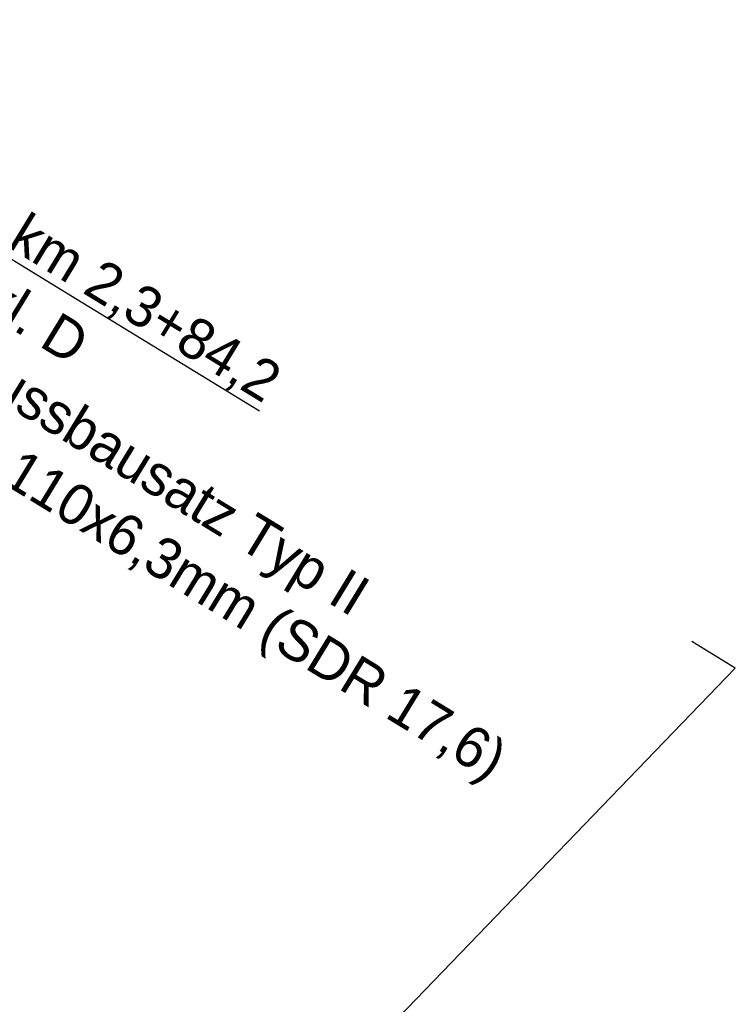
# Model space of a CAD drawing. Header units: metres. Extents: x 4433364 to 4435009, y 5475137 to 5475997.
# Tile 43 of 48: x 4434323 to 4434340, y 5475394 to 5475418. Entities that reach past the tile are written whole.
import ezdxf
from ezdxf import colors
from ezdxf.entities.mleader import LeaderData, LeaderLine
from ezdxf.math import Vec2, Vec3

# ---------------------------------------------------------------- set-up
doc = ezdxf.new("R2010")
doc.units = ezdxf.units.M
doc.layers.add('GTU_P_Bemaßung', color=1, linetype='Continuous')
doc.styles.add('PROVI', font='PROVI.SHX')

msp = doc.modelspace()

# ---------------------------------------------------------------- leaders
at = {"layer": 'GTU_P_Bemaßung', "linetype": 'Continuous'}
ml = msp.add_multileader_mtext('Standard', dxfattribs=at)
ml.set_content('{\\LEÜ Anbindung km 2,3+84,2}\\P1x KAS Gr. V Bkl. D\\P1x Schachtanschlussbausatz Typ II\\P5x PE-HD Rohr DN 110x6,3mm (SDR 17,6)\\PL = 2,10m\\P\\P', color=256, style='PROVI')
ml.set_leader_properties(color=256, linetype='ByLayer', lineweight=-1)
ml.build(insert=Vec2(0, 0))
ml.multileader.update_dxf_attribs({"dogleg_length": 1.25, "arrow_head_size": 0.625, "scale": 0.5})
ctx = ml.context
ctx.base_point, ctx.scale, ctx.char_height, ctx.arrow_head_size, ctx.landing_gap_size, ctx.plane_origin, ctx.plane_x_axis, ctx.plane_y_axis = Vec3(4434314.68, 5475417.917), 0.5, 1, 0.625, 0.625, Vec3(10209666.102, 10056384.613), Vec3(0.85323, -0.521534), Vec3(0.521534, 0.85323)
notes = []
notes.append((ctx, [(0, (1, 1, 0), (4434340.485, 5475402.143), (-0.85323, 0.521534), 1.25, [(0, [(4434324.975, 5475386.078)], 0, [])])]))
ctx.mtext.insert, ctx.mtext.text_direction, ctx.mtext.rotation = Vec3(4434315.474, 5475418.017), Vec3(0.85323, -0.521534), 2.834938
ctx.mtext.has_bg_fill, ctx.mtext.bg_color, ctx.mtext.bg_scale_factor, ctx.mtext.bg_transparency, ctx.mtext.use_window_bg_color = 1, -1027028792, 1, 0, 1
for ctx, leaders in notes:
    for number, flags, end, landing, length, lines in leaders:
        leader = LeaderData()
        leader.index, (leader.has_last_leader_line, leader.has_dogleg_vector, leader.attachment_direction) = number, flags
        leader.last_leader_point, leader.dogleg_vector, leader.dogleg_length = Vec3(end), Vec3(landing), length
        for number, points, colour, breaks in lines:
            line = LeaderLine()
            line.index, line.vertices, line.color, line.breaks = number, Vec3.list(points), colors.encode_raw_color(colour), breaks
            leader.lines.append(line)
        ctx.leaders.append(leader)

doc.saveas('drawing.dxf')
